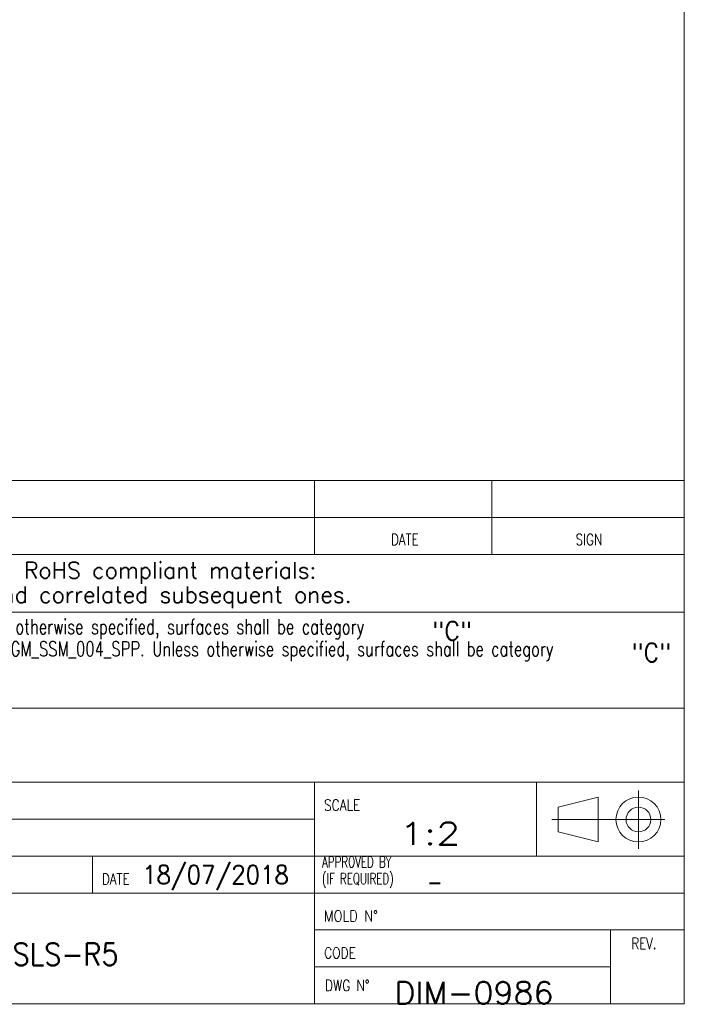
# Model space of a CAD drawing. Header units: millimetres. Extents: x 4 to 415, y -8563 to 292.
# Tile 203 of 256: x 325 to 415, y 5 to 138. Entities that reach past the tile are written whole.
import ezdxf

# ---------------------------------------------------------------- set-up
doc = ezdxf.new("R2010")
doc.units = ezdxf.units.MM
doc.layers.add('1', color=7, linetype='Continuous')
doc.layers.add('256', color=7, linetype='Continuous')
doc.styles.add('blockfont', font='simplex.shx')
doc.styles.add('ideas_simplex', font='simplex.shx')

# ---------------------------------------------------------------- blocks, each defined once
blk = doc.blocks.new('TabularNote1')
at = {"layer": '1', "color": 172, "linetype": 'Continuous', "lineweight": 18}
for p, q in [((265.000016, 75.794266), (365.000016, 75.794266)), ((365.000016, 75.794266), (365.000016, 70.794266)), ((365.000016, 75.794266), (389.000016, 75.794266)), ((389.000016, 75.794266), (389.000016, 70.794266)), ((389.000016, 75.794266), (415.000016, 75.794266)), ((415.000016, 75.794266), (415.000016, 70.794266)), ((265.000016, 70.794266), (365.000016, 70.794266)), ((365.000016, 70.794266), (389.000016, 70.794266)), ((389.000016, 70.794266), (415.000016, 70.794266))]:
    blk.add_line(p, q, dxfattribs=at)

msp = doc.modelspace()

# ---------------------------------------------------------------- linework, layer by layer
at = {"layer": '256', "color": 3, "linetype": 'Continuous', "lineweight": 18}
for p, q in [((415, 292), (415, 5)), ((225, 65.7943), (415, 65.7943)), ((265, 45), (365, 45)), ((265, 45), (365, 45)), ((365, 45), (389, 45)), ((365, 45), (389, 45)), ((389, 45), (415, 45)), ((389, 45), (415, 45)), ((295, 20), (415, 20)), ((365, 20), (365, 5)), ((15, 5), (415, 5))]:
    msp.add_line(p, q, dxfattribs=at)
at = {"layer": '256', "color": 4, "linetype": 'Continuous', "lineweight": 18}
for p, q in [((365, 72.7943), (365, 65.7943)), ((389, 72.7943), (389, 65.7943)), ((225, 70.7943), (415, 70.7943)), ((225, 58), (415, 58)), ((225, 35), (415, 35)), ((365, 20), (365, 35)), ((395, 35), (395, 25)), ((408.7989, 33.885), (408.7989, 25.9762)), ((397.9591, 31.6109), (403.3664, 32.9753)), ((403.3664, 26.9022), (403.3664, 32.9753)), ((397.9591, 28.2667), (397.9591, 31.6109)), ((295, 30), (365, 30)), ((397.098, 29.9388), (412.3869, 29.9388)), ((397.9591, 28.2667), (403.3664, 26.9022)), ((295, 25), (415, 25)), ((335, 20), (335, 25)), ((365, 15), (415, 15)), ((405, 15), (405, 5)), ((365, 10), (405, 10))]:
    msp.add_line(p, q, dxfattribs=at)
for radius in [3.0366, 1.6721]:
    msp.add_circle((408.7989, 29.9388), radius, dxfattribs=at)

# ---------------------------------------------------------------- block references
at = {"layer": '1', "color": 172, "linetype": 'Continuous', "lineweight": 18}
msp.add_blockref('TabularNote1', (0, 0), dxfattribs=at)

# ---------------------------------------------------------------- texts
at = {"layer": '1', "color": 3, "linetype": 'Continuous', "lineweight": 13, "char_height": 2.5, "attachment_point": 8, "line_spacing_factor": 0.903614, "style": 'blockfont'}
for insert in [(383.6146, 54.1927), (410.5495, 51.2664)]:
    msp.add_mtext('\\W0.9442;"C"', dxfattribs=dict(at, insert=insert))
at = {"layer": '1', "color": 87, "linetype": 'Continuous', "lineweight": 18, "insert": (376.5205, 26.5232), "char_height": 3, "attachment_point": 7, "line_spacing_factor": 1.204819, "style": 'ideas_simplex'}
msp.add_mtext('\\W1.2776;1:2', dxfattribs=at)
at = {"layer": '1', "color": 7, "linetype": 'Continuous', "lineweight": 18, "char_height": 2.5, "attachment_point": 7, "line_spacing_factor": 1.204819, "style": 'ideas_simplex'}
for s, insert in [('\\W0.9076;18/07/2018', (341.6964, 20.3953)), ('\\W0.7308;-', (380.2568, 20.2627))]:
    msp.add_mtext(s, dxfattribs=dict(at, insert=insert))
at = {"layer": '1', "color": 23, "linetype": 'Continuous', "lineweight": 18, "insert": (375.8097, 5.0001), "char_height": 3, "attachment_point": 7, "line_spacing_factor": 1.204819, "style": 'ideas_simplex'}
msp.add_mtext('\\W1.0517;DIM-0986', dxfattribs=at)
at = {"layer": '256', "color": 1, "linetype": 'Continuous', "lineweight": 13, "line_spacing_factor": 0.903614, "style": 'blockfont'}
for insert, char_height, attachment_point in [((377.0706, 71.2149), 2, 8), ((401.8617, 71.3599), 2, 8), ((383.2942, 26.544), 4, 8), ((343.2964, 20.7139), 2.3, 7), ((378.0909, 15.7847), 2.3, 7)]:
    msp.add_mtext('\\W0.9844; ', dxfattribs=dict(at, insert=insert, char_height=char_height, attachment_point=attachment_point))
at = {"layer": '256', "color": 4, "linetype": 'Continuous', "lineweight": 13, "char_height": 1.5, "line_spacing_factor": 0.903614, "style": 'blockfont'}
for s, insert, attachment_point in [('\\W0.7839;DATE', (377.2256, 67.0583), 8), ('\\W0.7885;SIGN', (402.1026, 67.0583), 8), ('\\W0.8044;SCALE', (366.2866, 31.1409), 7), ('\\W0.6756;APPROVED BY\\P(IF REQUIRED)', (366.0241, 20.689), 7), ('\\W0.7839;DATE', (336.2738, 21.1409), 7), ('\\W0.8477;MOLD N%%d', (366.2831, 16.1409), 7), ('\\W0.7742;REV.', (407.8589, 12.4244), 7), ('\\W0.8021;CODE', (366.3091, 11.1409), 7), ('\\W0.8059;DWG N%%d', (366.4278, 6.7492), 7)]:
    msp.add_mtext(s, dxfattribs=dict(at, insert=insert, attachment_point=attachment_point))
at = {"layer": '256', "color": 3, "linetype": 'Continuous', "lineweight": 13, "attachment_point": 8, "line_spacing_factor": 0.903614, "style": 'blockfont'}
for s, insert, char_height in [('\\W0.9988;All materials employed have to be selected among RoHS compliant materials:', (306.5483, 61.8183), 2.2), ('\\W0.9983;the EC directives to be referred to are 2002/95/EC and correlated subsequent ones.', (305.1323, 58.5183), 2.2), ('\\W0.7354;For Metal Parts last revision issued of GM_SSM_010_SPM. Unless otherwise specified, surfaces shall be category', (314.9538, 54.3542), 2), ('\\W0.7316;For Plastic, Rubber and Overmold Parts last revision issued of GM_SSM_004_SPP. Unless otherwise specified, surfaces shall be category', (328.6605, 51.3542), 2)]:
    msp.add_mtext(s, dxfattribs=dict(at, insert=insert, char_height=char_height))
at = {"layer": '256', "color": 1, "linetype": 'Continuous', "lineweight": 18, "insert": (377.801, 20.7139), "char_height": 2.3, "attachment_point": 7, "line_spacing_factor": 0.903614, "style": 'blockfont'}
msp.add_mtext('\\W0.9844; ', dxfattribs=at)
at = {"layer": '256', "color": 7, "linetype": 'Continuous', "lineweight": 18, "insert": (331.3454, 10.2114), "char_height": 3, "attachment_point": 8, "line_spacing_factor": 1.204819, "style": 'ideas_simplex'}
msp.add_mtext('\\W0.8976;SLS-R5', dxfattribs=at)

doc.saveas('drawing.dxf')
